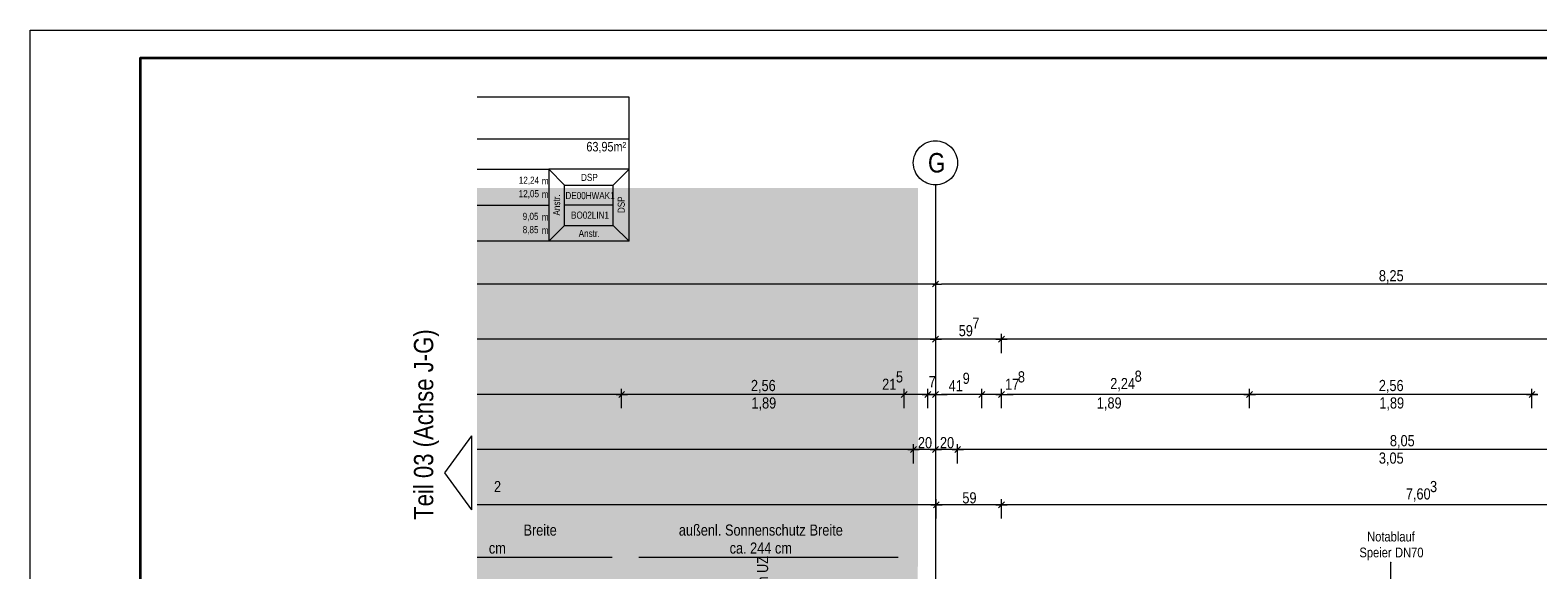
# Model space of a CAD drawing. Extents: x -620 to 300, y 62 to 1112.
# Tile 82 of 95: x -620 to -346, y 1015 to 1112. Entities that reach past the tile are written whole.
import ezdxf
from ezdxf.lldxf.tags import DXFTag

# ---------------------------------------------------------------- set-up
doc = ezdxf.new("R2010")
doc.units = 0
doc.layers.get('0').update_dxf_attribs({"lineweight": 13})
for name, color, linetype, lineweight in [('30 -33 Aussenwände- 8 Sonnenschutz', 7, 'Continuous', 9), ('70 -71 Achsen- 1 Gebäudeachsen', 7, 'STRICHPUNKT2-A06G9S5N8I', 18), ('Detailelementbeschriftung', 7, 'Continuous', 9), ('iwb_Plankopf Rahmen', 7, 'Continuous', 35)]:
    doc.layers.add(name, color=color, linetype=linetype, lineweight=lineweight)
for name, color, linetype, lineweight, true_color in [('70 -72 Beschriftung- 1 Beschriftung allgemein', 7, 'Continuous', 9, 0xff6633), ('70 -75 Raumstempel- 1 Raumstempel', 1, 'Continuous', 50, 0xff0000), ('70 -76 Bemaßung- 2 Allgemein', 9, 'Continuous', 5, 0x808080), ('iwb_Layout BA_Markierung', 7, 'Continuous', 9, 0xbadcdc), ('iwb_Layout Text', 3, 'Continuous', 18, 0x00ff00)]:
    doc.layers.add(name, color=color, linetype=linetype, lineweight=lineweight, true_color=true_color)
doc.styles.get("Standard").update_dxf_attribs({"font": 'ARIALN.TTF'})
tags = doc.linetypes.add('STRICHPUNKT2-A06G9S5N8I', pattern=[12.7, 6.35, -3.175, 0, -3.175]).pattern_tags.tags
tags[10:11] = [DXFTag(74, 4), DXFTag(75, 0), DXFTag(340, '0'), DXFTag(46, 0.0), DXFTag(50, 0.0), DXFTag(44, 0.0), DXFTag(45, 0.0)]
tags[8:9] = [DXFTag(74, 4), DXFTag(75, 0), DXFTag(340, '0'), DXFTag(46, 0.0), DXFTag(50, 0.0), DXFTag(44, 0.0), DXFTag(45, 0.0)]
tags[6:7] = [DXFTag(74, 4), DXFTag(75, 0), DXFTag(340, '0'), DXFTag(46, 0.0), DXFTag(50, 0.0), DXFTag(44, 0.0), DXFTag(45, 0.0)]
tags[4:5] = [DXFTag(74, 4), DXFTag(75, 0), DXFTag(340, '0'), DXFTag(46, 0.0), DXFTag(50, 0.0), DXFTag(44, 0.0), DXFTag(45, 0.0)]

# ---------------------------------------------------------------- blocks, each defined once
blk = doc.blocks.new('Polygon-A06G9S5E8I')
at = {"color": 0, "linetype": 'ByBlock', "lineweight": -2, "ltscale": 0.13}
blk.add_solid([(-458.92, 86.61), (-538.63, 86.4), (-458.75, 1083.81), (-538.63, 1083.81)], dxfattribs=at)
blk = doc.blocks.new('Referenz-A06G9S5P8I')
at = {"layer": '30 -33 Aussenwände- 8 Sonnenschutz', "color": 0, "linetype": 'Continuous', "lineweight": -2, "ltscale": 0.13}
for p, q in [((-514.15, 1016.86), (-538.63, 1016.86)), ((-462.3, 1016.86), (-509.3, 1016.86))]:
    blk.add_line(p, q, dxfattribs=at)
at = {"layer": '70 -71 Achsen- 1 Gebäudeachsen', "color": 0, "linetype": 'Continuous', "lineweight": -2, "ltscale": 0.13}
for p, q in [((-459.11, 1090.28), (-458.9, 1090.62)), ((-458.9, 1090.62), (-458.67, 1090.93)), ((-458.67, 1090.93), (-458.41, 1091.22)), ((-458.41, 1091.22), (-458.12, 1091.49)), ((-458.12, 1091.49), (-457.8, 1091.72)), ((-457.8, 1091.72), (-457.46, 1091.92)), ((-457.46, 1091.92), (-457.11, 1092.09)), ((-457.11, 1092.09), (-456.74, 1092.22)), ((-456.74, 1092.22), (-456.36, 1092.32)), ((-456.36, 1092.32), (-455.97, 1092.37)), ((-455.97, 1092.37), (-455.58, 1092.39)), ((-455.58, 1092.39), (-455.19, 1092.37)), ((-455.19, 1092.37), (-454.8, 1092.32)), ((-454.8, 1092.32), (-454.42, 1092.22)), ((-454.42, 1092.22), (-454.05, 1092.09)), ((-454.05, 1092.09), (-453.69, 1091.92)), ((-453.69, 1091.92), (-453.36, 1091.72)), ((-453.36, 1091.72), (-453.04, 1091.49)), ((-453.04, 1091.49), (-452.75, 1091.22)), ((-452.75, 1091.22), (-452.49, 1090.93)), ((-452.49, 1090.93), (-452.25, 1090.62)), ((-452.25, 1090.62), (-452.05, 1090.28)), ((-459.58, 1088.39), (-459.56, 1088.79)), ((-459.56, 1088), (-459.58, 1088.39)), ((-459.56, 1088.79), (-459.5, 1089.17)), ((-459.5, 1087.61), (-459.56, 1088)), ((-459.5, 1089.17), (-459.41, 1089.55)), ((-459.41, 1087.23), (-459.5, 1087.61)), ((-459.41, 1089.55), (-459.27, 1089.92)), ((-459.27, 1089.92), (-459.11, 1090.28)), ((-452.05, 1090.28), (-451.88, 1089.92)), ((-451.88, 1089.92), (-451.75, 1089.55)), ((-451.75, 1089.55), (-451.66, 1089.17)), ((-451.66, 1087.61), (-451.75, 1087.23)), ((-451.66, 1089.17), (-451.6, 1088.79)), ((-451.6, 1088), (-451.66, 1087.61)), ((-451.6, 1088.79), (-451.58, 1088.39)), ((-451.58, 1088.39), (-451.6, 1088)), ((-459.27, 1086.86), (-459.41, 1087.23)), ((-459.11, 1086.51), (-459.27, 1086.86)), ((-458.9, 1086.17), (-459.11, 1086.51)), ((-458.67, 1085.86), (-458.9, 1086.17)), ((-458.41, 1085.56), (-458.67, 1085.86)), ((-458.12, 1085.3), (-458.41, 1085.56)), ((-457.8, 1085.07), (-458.12, 1085.3)), ((-457.46, 1084.87), (-457.8, 1085.07)), ((-457.11, 1084.7), (-457.46, 1084.87)), ((-453.69, 1084.87), (-454.05, 1084.7)), ((-453.36, 1085.07), (-453.69, 1084.87)), ((-453.04, 1085.3), (-453.36, 1085.07)), ((-452.75, 1085.56), (-453.04, 1085.3)), ((-452.49, 1085.86), (-452.75, 1085.56)), ((-452.25, 1086.17), (-452.49, 1085.86)), ((-452.05, 1086.51), (-452.25, 1086.17)), ((-451.88, 1086.86), (-452.05, 1086.51)), ((-451.75, 1087.23), (-451.88, 1086.86)), ((-456.74, 1084.57), (-457.11, 1084.7)), ((-456.36, 1084.47), (-456.74, 1084.57)), ((-455.97, 1084.41), (-456.36, 1084.47)), ((-455.58, 1084.39), (-455.97, 1084.41)), ((-455.19, 1084.41), (-455.58, 1084.39)), ((-454.8, 1084.47), (-455.19, 1084.41)), ((-454.42, 1084.57), (-454.8, 1084.47)), ((-454.05, 1084.7), (-454.42, 1084.57))]:
    blk.add_line(p, q, dxfattribs=at)
at = {"layer": '70 -71 Achsen- 1 Gebäudeachsen', "color": 0, "linetype": 'STRICHPUNKT2-A06G9S5N8I', "lineweight": -2, "ltscale": 0.13}
blk.add_line((-455.58, 1084.39), (-455.58, 84.95), dxfattribs=at)
at = {"layer": '70 -72 Beschriftung- 1 Beschriftung allgemein', "color": 0, "linetype": 'Continuous', "lineweight": -2, "ltscale": 0.13}
for p, q in [((-373.07, 1015.92), (-373.05, 1015.98)), ((-373.03, 1015.92), (-373.07, 1015.92)), ((-373.05, 1005.69), (-373.05, 1015.98)), ((-373.05, 1015.98), (-373.03, 1015.92))]:
    blk.add_line(p, q, dxfattribs=at)
at = {"layer": '70 -72 Beschriftung- 1 Beschriftung allgemein', "color": 0, "lineweight": -2}
for points in [[(-373.05, 1015.92), (-373.07, 1015.92), (-373.05, 1015.98)], [(-373.05, 1015.92), (-373.05, 1015.98), (-373.03, 1015.92)]]:
    blk.add_solid(points, dxfattribs=at)
at = {"layer": '70 -75 Raumstempel- 1 Raumstempel', "color": 0, "lineweight": -2}
for p, q in [((-511.08, 1100.29), (-538.63, 1100.29)), ((-511.08, 1074.16), (-511.08, 1100.29)), ((-511.08, 1092.7), (-538.63, 1092.7)), ((-538.63, 1087.23), (-525.67, 1087.23)), ((-522.79, 1084.33), (-525.67, 1087.23)), ((-511.08, 1087.23), (-525.67, 1087.23)), ((-525.67, 1087.23), (-525.67, 1074.16)), ((-513.96, 1084.33), (-511.08, 1087.23)), ((-522.79, 1077.05), (-522.79, 1084.33)), ((-522.79, 1084.33), (-513.96, 1084.33)), ((-513.96, 1077.05), (-513.96, 1084.33)), ((-538.63, 1080.69), (-525.67, 1080.69)), ((-513.96, 1080.69), (-522.79, 1080.69)), ((-522.79, 1077.05), (-525.67, 1074.16)), ((-522.79, 1077.05), (-513.96, 1077.05)), ((-513.96, 1077.05), (-511.08, 1074.16)), ((-511.08, 1074.16), (-538.63, 1074.16))]:
    blk.add_line(p, q, dxfattribs=at)
at = {"layer": '70 -76 Bemaßung- 2 Allgemein', "color": 0, "linetype": 'Continuous', "lineweight": -2, "ltscale": 0.13}
for p, q in [((-455.55, 1069.41), (-455.55, 1067.41)), ((-455.55, 1069.41), (-455.55, 1067.41)), ((-456.61, 1066.41), (-538.63, 1066.41)), ((-455.05, 1066.41), (-456.61, 1066.41)), ((-455.02, 1066.94), (-456.08, 1065.88)), ((-456.08, 1065.88), (-455.02, 1066.94)), ((-456.05, 1066.41), (-454.49, 1066.41)), ((-291.61, 1066.41), (-454.49, 1066.41)), ((-455.55, 1059.41), (-455.55, 1057.41)), ((-455.55, 1059.41), (-455.55, 1057.41)), ((-456.61, 1056.41), (-538.63, 1056.41)), ((-454.55, 1056.41), (-456.61, 1056.41)), ((-456.55, 1056.41), (-454.49, 1056.41)), ((-455.02, 1056.94), (-456.08, 1055.88)), ((-456.08, 1055.88), (-455.02, 1056.94)), ((-444.67, 1056.41), (-454.49, 1056.41)), ((-442.61, 1056.41), (-444.67, 1056.41)), ((-444.61, 1056.41), (-442.55, 1056.41)), ((-443.08, 1056.94), (-444.14, 1055.88)), ((-444.14, 1055.88), (-443.08, 1056.94)), ((-443.61, 1053.91), (-443.61, 1057.41)), ((-443.61, 1053.91), (-443.61, 1057.41)), ((-138.55, 1056.41), (-442.55, 1056.41)), ((-455.55, 1049.41), (-455.55, 1047.41)), ((-455.55, 1049.41), (-455.55, 1047.41)), ((-511.92, 1046.94), (-512.98, 1045.88)), ((-512.98, 1045.88), (-511.92, 1046.94)), ((-512.45, 1043.91), (-512.45, 1047.41)), ((-512.45, 1043.91), (-512.45, 1047.41)), ((-460.72, 1046.94), (-461.78, 1045.88)), ((-460.72, 1046.94), (-461.78, 1045.88)), ((-461.25, 1043.91), (-461.25, 1047.41)), ((-461.25, 1043.91), (-461.25, 1047.41)), ((-457.48, 1045.88), (-456.42, 1046.94)), ((-456.42, 1046.94), (-457.48, 1045.88)), ((-456.95, 1043.91), (-456.95, 1047.41)), ((-456.95, 1043.91), (-456.95, 1047.41)), ((-456.08, 1045.88), (-455.02, 1046.94)), ((-456.08, 1045.88), (-455.02, 1046.94)), ((-446.64, 1046.94), (-447.7, 1045.88)), ((-446.64, 1046.94), (-447.7, 1045.88)), ((-447.17, 1043.91), (-447.17, 1047.41)), ((-447.17, 1043.91), (-447.17, 1047.41)), ((-444.14, 1045.88), (-443.08, 1046.94)), ((-444.14, 1045.88), (-443.08, 1046.94)), ((-443.61, 1043.91), (-443.61, 1047.41)), ((-443.61, 1043.91), (-443.61, 1047.41)), ((-398.12, 1046.94), (-399.18, 1045.88)), ((-399.18, 1045.88), (-398.12, 1046.94)), ((-398.65, 1043.91), (-398.65, 1047.41)), ((-398.65, 1043.91), (-398.65, 1047.41)), ((-346.92, 1046.94), (-347.98, 1045.88)), ((-347.98, 1045.88), (-346.92, 1046.94)), ((-347.45, 1043.91), (-347.45, 1047.41)), ((-347.45, 1043.91), (-347.45, 1047.41)), ((-513.51, 1046.41), (-538.63, 1046.41)), ((-511.45, 1046.41), (-513.51, 1046.41)), ((-513.45, 1046.41), (-511.39, 1046.41)), ((-462.31, 1046.41), (-511.39, 1046.41)), ((-462.31, 1046.41), (-463.37, 1046.41)), ((-460.25, 1046.41), (-462.31, 1046.41)), ((-460.25, 1046.41), (-462.31, 1046.41)), ((-456.95, 1046.41), (-461.25, 1046.41)), ((-458.01, 1046.41), (-459.07, 1046.41)), ((-455.95, 1046.41), (-458.01, 1046.41)), ((-457.95, 1046.41), (-455.89, 1046.41)), ((-455.55, 1046.41), (-456.95, 1046.41)), ((-456.55, 1046.41), (-454.49, 1046.41)), ((-456.55, 1046.41), (-454.49, 1046.41)), ((-455.89, 1046.41), (-454.83, 1046.41)), ((-454.49, 1046.41), (-453.43, 1046.41)), ((-448.23, 1046.41), (-454.49, 1046.41)), ((-448.23, 1046.41), (-449.29, 1046.41)), ((-446.17, 1046.41), (-448.23, 1046.41)), ((-446.17, 1046.41), (-448.23, 1046.41)), ((-443.61, 1046.41), (-447.17, 1046.41)), ((-444.61, 1046.41), (-442.55, 1046.41)), ((-444.61, 1046.41), (-442.55, 1046.41)), ((-442.55, 1046.41), (-441.49, 1046.41)), ((-399.71, 1046.41), (-442.55, 1046.41)), ((-397.65, 1046.41), (-399.71, 1046.41)), ((-399.65, 1046.41), (-397.59, 1046.41)), ((-348.51, 1046.41), (-397.59, 1046.41)), ((-346.45, 1046.41), (-348.51, 1046.41)), ((-348.45, 1046.41), (-346.39, 1046.41)), ((-455.55, 1039.41), (-455.55, 1037.41)), ((-455.55, 1039.41), (-455.55, 1037.41)), ((-460.61, 1036.41), (-538.63, 1036.41)), ((-458.55, 1036.41), (-460.61, 1036.41)), ((-460.55, 1036.41), (-458.49, 1036.41)), ((-459.02, 1036.94), (-460.08, 1035.88)), ((-460.08, 1035.88), (-459.02, 1036.94)), ((-459.55, 1033.91), (-459.55, 1037.41)), ((-459.55, 1033.91), (-459.55, 1037.41)), ((-456.61, 1036.41), (-458.49, 1036.41)), ((-454.55, 1036.41), (-456.61, 1036.41)), ((-456.55, 1036.41), (-454.49, 1036.41)), ((-455.02, 1036.94), (-456.08, 1035.88)), ((-456.08, 1035.88), (-455.02, 1036.94)), ((-452.61, 1036.41), (-454.49, 1036.41)), ((-450.55, 1036.41), (-452.61, 1036.41)), ((-452.55, 1036.41), (-450.49, 1036.41)), ((-451.02, 1036.94), (-452.08, 1035.88)), ((-452.08, 1035.88), (-451.02, 1036.94)), ((-451.55, 1033.91), (-451.55, 1037.41)), ((-451.55, 1033.91), (-451.55, 1037.41)), ((-291.61, 1036.41), (-450.49, 1036.41)), ((-456.47, 1026.41), (-538.63, 1026.41)), ((-454.41, 1026.41), (-456.47, 1026.41)), ((-456.41, 1026.41), (-454.35, 1026.41)), ((-454.88, 1026.94), (-455.94, 1025.88)), ((-455.94, 1025.88), (-454.88, 1026.94)), ((-455.41, 1023.91), (-455.41, 1027.41)), ((-455.41, 1023.91), (-455.41, 1027.41)), ((-444.67, 1026.41), (-454.35, 1026.41)), ((-442.61, 1026.41), (-444.67, 1026.41)), ((-444.61, 1026.41), (-442.55, 1026.41)), ((-443.08, 1026.94), (-444.14, 1025.88)), ((-444.14, 1025.88), (-443.08, 1026.94)), ((-443.61, 1023.91), (-443.61, 1027.41)), ((-443.61, 1023.91), (-443.61, 1027.41)), ((-292.61, 1026.41), (-442.55, 1026.41))]:
    blk.add_line(p, q, dxfattribs=at)
at = {"layer": '30 -33 Aussenwände- 8 Sonnenschutz', "color": 0, "linetype": 'Continuous', "lineweight": -2, "ltscale": 0.13, "char_height": 2.0138, "attachment_point": 1}
for s, insert in [('{\\fArial Narrow;Breite}', (-530.23, 1022.83)), ('{\\fArial Narrow;außenl.}', (-502.07, 1022.83)), ('{\\fArial Narrow;Sonnenschutz}', (-493.71, 1022.83)), ('{\\fArial Narrow;Breite}', (-478.38, 1022.83)), ('{\\fArial Narrow;244}', (-489.17, 1019.57)), ('{\\fArial Narrow;cm}', (-536.51, 1019.57)), ('{\\fArial Narrow;ca.}', (-492.87, 1019.57)), ('{\\fArial Narrow;cm}', (-484.66, 1019.57))]:
    blk.add_mtext(s, dxfattribs=dict(at, insert=insert))
at = {"layer": '70 -71 Achsen- 1 Gebäudeachsen', "color": 0, "linetype": 'Continuous', "lineweight": -2, "ltscale": 0.13, "insert": (-456.92, 1090.16), "char_height": 3.5241, "attachment_point": 1}
blk.add_mtext('{\\fArial Narrow;G}', dxfattribs=at)
at = {"layer": '70 -72 Beschriftung- 1 Beschriftung allgemein', "color": 0, "linetype": 'Continuous', "lineweight": -2, "ltscale": 0.13, "char_height": 1.7621, "attachment_point": 1}
for s, insert in [('{\\fArial Narrow;Notablauf}', (-377.33, 1021.52)), ('{\\fArial Narrow;Speier}', (-378.73, 1018.64)), ('{\\fArial Narrow;DN70}', (-372.27, 1018.64))]:
    blk.add_mtext(s, dxfattribs=dict(at, insert=insert))
at = {"layer": '70 -75 Raumstempel- 1 Raumstempel', "color": 0, "linetype": 'Continuous', "lineweight": -2, "ltscale": 0.13, "attachment_point": 1}
for s, insert, char_height, rotation in [('{\\fArial Narrow;63,95m²}', (-518.83, 1092.17), 1.7117, 0), ('{\\fArial Narrow;12,24}', (-531.09, 1085.87), 1.2838, 0), ('{\\fArial Narrow;m}', (-526.91, 1085.75), 1.2838, 0), ('{\\fArial Narrow;DSP}', (-519.8, 1086.39), 1.2838, 0), ('{\\fArial Narrow;12,05}', (-531.1, 1083.44), 1.2838, 0), ('{\\fArial Narrow;m}', (-526.91, 1083.32), 1.2838, 0), ('{\\fArial Narrow;Anstr.}', (-524.88, 1078.83), 1.2838, 90), ('{\\fArial Narrow;DE00HWAK1}', (-522.63, 1083.09), 1.2838, 0), ('{\\fArial Narrow;DSP}', (-513.16, 1079.27), 1.2838, 90), ('{\\fArial Narrow;BO02LIN1}', (-521.61, 1079.55), 1.2838, 0), ('{\\fArial Narrow;9,05}', (-530.38, 1079.33), 1.2838, 0), ('{\\fArial Narrow;8,85}', (-530.38, 1076.92), 1.2838, 0), ('{\\fArial Narrow;m}', (-526.91, 1079.21), 1.2838, 0), ('{\\fArial Narrow;m}', (-526.91, 1076.79), 1.2838, 0), ('{\\fArial Narrow;Anstr.}', (-520.23, 1076.23), 1.2838, 0)]:
    blk.add_mtext(s, dxfattribs=dict(at, insert=insert, char_height=char_height, rotation=rotation))
at = {"layer": '70 -76 Bemaßung- 2 Allgemein', "color": 0, "linetype": 'Continuous', "lineweight": -2, "ltscale": 0.13, "char_height": 2.0138, "attachment_point": 1}
for s, insert in [('{\\fArial Narrow;8,25}', (-375.2, 1068.93)), ('{\\fArial Narrow;7}', (-448.88, 1060.33)), ('{\\fArial Narrow;59}', (-451.35, 1058.98)), ('{\\fArial Narrow;5}', (-462.73, 1050.6)), ('{\\fArial Narrow;7}', (-456.78, 1049.73)), ('{\\fArial Narrow;9}', (-450.63, 1050.34)), ('{\\fArial Narrow;8}', (-440.63, 1050.6)), ('{\\fArial Narrow;2,24}', (-423.89, 1049.38)), ('{\\fArial Narrow;8}', (-419.46, 1050.72)), ('{\\fArial Narrow;2,56}', (-489.01, 1049.03)), ('{\\fArial Narrow;21}', (-465.23, 1049.26)), ('{\\fArial Narrow;41}', (-453.17, 1049)), ('{\\fArial Narrow;17}', (-442.95, 1049.26)), ('{\\fArial Narrow;2,56}', (-375.21, 1049.03)), ('{\\fArial Narrow;1,89}', (-488.92, 1045.87)), ('{\\fArial Narrow;1,89}', (-426.32, 1045.87)), ('{\\fArial Narrow;1,89}', (-375.12, 1045.87)), ('{\\fArial Narrow;20}', (-458.75, 1038.67)), ('{\\fArial Narrow;20}', (-454.75, 1038.67)), ('{\\fArial Narrow;8,05}', (-373.2, 1039.03)), ('{\\fArial Narrow;3,05}', (-375.2, 1035.88)), ('{\\fArial Narrow;2}', (-535.58, 1030.71)), ('{\\fArial Narrow;3}', (-365.93, 1030.72)), ('{\\fArial Narrow;59}', (-450.69, 1028.67)), ('{\\fArial Narrow;7,60}', (-370.31, 1029.38))]:
    blk.add_mtext(s, dxfattribs=dict(at, insert=insert))
blk = doc.blocks.new('Einzeiliger Text-A06G9SDB8I')
at = {"color": 0, "lineweight": -2, "insert": (-487.9, 1005.14), "char_height": 2, "attachment_point": 1, "rotation": 90}
blk.add_mtext('{\\fArial Narrow;DN20 in UZ}', dxfattribs=at)

msp = doc.modelspace()

# ---------------------------------------------------------------- linework, layer by layer
at = {"layer": 'iwb_Layout Text', "linetype": 'Continuous', "ltscale": 0.18}
for p, q in [((-544.48, 1032.19), (-539.59, 1038.88)), ((-539.59, 1025.5), (-539.59, 1038.88)), ((-539.59, 1025.5), (-544.48, 1032.19))]:
    msp.add_line(p, q, dxfattribs=at)
at = {"layer": 'iwb_Plankopf Rahmen', "color": 8, "lineweight": 13, "ltscale": 0.13, "true_color": 0x808080}
msp.add_lwpolyline([(300.35, 62.43), (-619.65, 62.43), (-619.65, 1112.43), (300.35, 1112.43), (300.35, 62.43)], close=True, dxfattribs=at)
at = {"layer": 'iwb_Plankopf Rahmen', "ltscale": 0.35}
msp.add_lwpolyline([(-599.65, 67.43), (-599.65, 1107.43), (295.35, 1107.43), (295.35, 67.43), (-599.65, 67.43)], close=True, dxfattribs=at)

# ---------------------------------------------------------------- block references
at = {"color": 8, "lineweight": 13, "ltscale": 0.13, "true_color": 0x808080}
msp.add_blockref('Referenz-A06G9S5P8I', (0, 0), dxfattribs=at)
at = {"layer": 'Detailelementbeschriftung', "ltscale": 0.13}
msp.add_blockref('Einzeiliger Text-A06G9SDB8I', (0, 0), dxfattribs=at)
at = {"layer": 'iwb_Layout BA_Markierung', "ltscale": 0.13}
msp.add_blockref('Polygon-A06G9S5E8I', (0, 0), dxfattribs=at)

# ---------------------------------------------------------------- texts
at = {"layer": 'iwb_Layout Text', "ltscale": 0.18}
msp.add_text('Teil 03 (Achse J-G)', height=3.5, rotation=90, dxfattribs=at).set_placement((-546.59, 1023.67))

doc.saveas('drawing.dxf')
